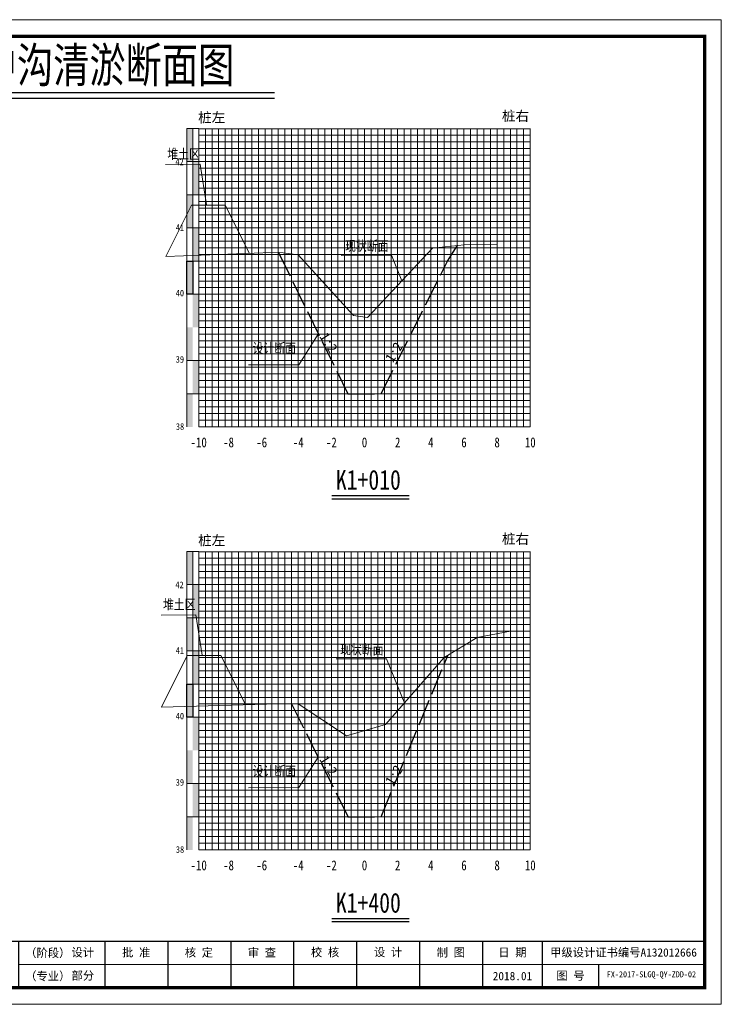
# Model space of a CAD drawing. Header units: millimetres. Extents: x -1851 to 142262423, y -629789 to 22327943.
# Tile 29 of 69: x 36189 to 36401, y 4084 to 4381. Entities that reach past the tile are written whole.
import ezdxf
from ezdxf.enums import TextEntityAlignment as Align

# ---------------------------------------------------------------- set-up
doc = ezdxf.new("R2010")
doc.units = ezdxf.units.MM
doc.linetypes.add('4415', pattern=[5, 4, -1])
for name, color, linetype, lineweight in [('0.13文字', 3, 'Continuous', 13), ('2', 61, 'Continuous', 30), ('3', 8, 'Continuous', 5), ('dmx', 7, 'Continuous', 15)]:
    doc.layers.add(name, color=color, linetype=linetype, lineweight=lineweight)
doc.layers.add('DIMTEX', color=7, linetype='Continuous')
doc.layers.add('断面', color=7, linetype='Continuous')
doc.styles.add('LYJFS', font='times.ttf', dxfattribs={"width": 0.7})
doc.styles.add('STYLE2', font='txt', dxfattribs={"width": 0.8})
doc.styles.add('仿宋', font='FangSong_GB2312.ttf')
doc.styles.add('仿宋体', font='FangSong_GB2312.ttf', dxfattribs={"width": 0.8})
doc.styles.add('宋体', font='txt', dxfattribs={"height": 3.5})
doc.styles.add('等线体', font='simhei.ttf')

# ---------------------------------------------------------------- blocks, each defined once
blk = doc.blocks.new('tk')
h = blk.add_hatch(color=152)
h.dxf.hatch_style = 1
h.paths.add_polyline_path([(6876.364125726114, 854.2295714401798, 1), (6866.686434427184, 854.2295714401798, 1)])
h.paths.add_polyline_path([(6876.201261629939, 854.2295714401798, 1), (6866.84929852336, 854.2295714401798, 1)], flags=16)
h = blk.add_hatch(color=152)
h.dxf.hatch_style = 1
edge = h.paths.add_edge_path()
edge.add_arc((6873.407199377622, 851.8047045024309), 1.461698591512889, 43.31770961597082, 70.37003522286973)
edge.add_arc((6872.0275850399, 847.9366998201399), 5.568375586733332, 70.37003522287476, 84.52854590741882)
edge.add_arc((6871.440752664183, 841.8102204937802), 11.72289597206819, 84.5285459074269, 95.17746754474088)
edge.add_arc((6871.582339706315, 852.1014277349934), 1.831337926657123, 111.7965680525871, 130.9174013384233, ccw=False)
edge.add_arc((6873.47809212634, 847.3608850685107), 6.936886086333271, 98.84274785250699, 111.79656805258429, ccw=False)
edge.add_arc((6874.544451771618, 840.506451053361), 13.873772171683, 95.21036804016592, 98.84274785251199, ccw=False)
edge.add_ellipse((6871.525280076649, 854.5219636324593), major_axis=(-1.773815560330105, 0), ratio=0.8776980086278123, start_angle=172.6538623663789, end_angle=176.9129867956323)
edge.add_arc((6873.117644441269, 844.1909795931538), 10.24870363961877, 88.99992913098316, 98.52267106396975)
edge.add_arc((6872.724314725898, 846.8157053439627), 7.594670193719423, 98.5226710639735, 116.8491039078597)
edge.add_arc((6869.849912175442, 852.4939579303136), 1.230336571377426, 116.8491039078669, 139.2900683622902)
edge.add_arc((6869.065436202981, 853.1689503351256), 0.1954369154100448, 139.2900683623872, 263.050638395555)
edge.add_arc((6869.248585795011, 854.6715617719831), 1.70916902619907, 263.0506383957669, 272.136251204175)
edge.add_arc((6870.416233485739, 823.3689317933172), 29.61523112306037, 88.46268833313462, 92.13625120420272, ccw=False)
edge.add_arc((6871.07395213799, 847.876297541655), 5.099041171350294, 68.07113774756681, 88.46268833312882, ccw=False)
edge.add_arc((6875.183614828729, 831.3122526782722), 21.4080615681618, 95.91294384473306, 98.79521578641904)
edge.add_arc((6873.816328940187, 840.1492628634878), 12.46590188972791, 98.79521578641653, 117.8496747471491)
edge.add_arc((6932.315236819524, 613.7362839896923), 245.9934265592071, 104.7703900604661, 105.15790668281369, ccw=False)
edge.add_line((6869.600177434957, 851.6009245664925), (6868.796656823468, 851.2750728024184))
edge.add_arc((6890.157828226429, 754.105500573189), 99.48982566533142, 100.90627282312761, 102.39834375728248, ccw=False)
edge.add_line((6871.334059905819, 851.7983414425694), (6870.72346251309, 851.6097564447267))
edge.add_arc((6868.414090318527, 880.2016823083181), 28.68503833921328, 274.6177604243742, 279.6944367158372)
edge.add_arc((6872.474319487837, 856.4344682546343), 4.573507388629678, 279.694436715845, 287.6119267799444)
edge.add_arc((6873.358587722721, 853.648913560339), 1.650966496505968, 287.6119267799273, 311.5140981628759)
edge.add_arc((6874.270477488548, 852.6187205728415), 0.2751610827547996, 311.5140981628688, 403.3177096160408)
edge = h.paths.add_edge_path()
edge.add_arc((6875.946394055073, 855.3665725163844), 2.066422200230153, 138.9741968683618, 204.1180883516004, ccw=False)
edge.add_line((6874.387456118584, 856.7229696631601), (6872.690352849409, 856.7229696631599))
edge.add_line((6872.69035284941, 856.7229696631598), (6872.69035284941, 857.3096342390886))
edge.add_line((6872.69035284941, 857.3096342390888), (6870.360207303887, 857.3096342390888))
edge.add_line((6870.360207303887, 857.3096342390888), (6870.360207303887, 856.7229696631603))
edge.add_line((6870.360207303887, 856.7229696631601), (6868.663104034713, 856.7229696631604))
edge.add_arc((6867.104166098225, 855.3665725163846), 2.066422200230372, -24.118088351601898, 41.0258031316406, ccw=False)
edge.add_arc((6865.567634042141, 856.05447875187), 3.749914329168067, 314.34412131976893, 335.8819116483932, ccw=False)
edge.add_arc((6867.522236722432, 856.4070458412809), 3.106664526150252, 282.3877277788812, 290.1465811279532)
edge.add_arc((6864.457993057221, 864.7594382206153), 12.00340818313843, 290.1465811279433, 296.6495194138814)
edge.add_ellipse((6871.525280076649, 854.5219636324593), major_axis=(-1.773815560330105, 0), ratio=0.8776980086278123, start_angle=176.9129867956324, end_angle=378.37473811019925, ccw=False)
edge.add_ellipse((6871.525280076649, 854.5219636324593), major_axis=(-1.773815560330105, 0), ratio=0.8776980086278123, start_angle=172.653862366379, end_angle=176.9129867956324, ccw=False)
edge.add_ellipse((6871.525280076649, 854.5219636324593), major_axis=(-1.773815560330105, 0), ratio=0.8776980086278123, start_angle=161.6252618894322, end_angle=172.653862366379, ccw=False)
edge.add_arc((6878.592567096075, 864.759438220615), 12.00340818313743, 243.3504805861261, 249.853418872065)
edge.add_arc((6875.528323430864, 856.4070458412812), 3.106664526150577, 249.8534188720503, 257.61227222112)
edge.add_arc((6877.482926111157, 856.05447875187), 3.74991432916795, 204.1180883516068, 225.6558786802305, ccw=False)
at = {"lineweight": 0}
for p, q in [((6838.597780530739, 842.2295714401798), (6838.597780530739, 1139.229571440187)), ((6838.597780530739, 1139.229571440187), (7258.597780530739, 1139.229571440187)), ((7258.597780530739, 1139.229571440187), (7258.597780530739, 842.2295714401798)), ((7253.597780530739, 854.2295714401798), (7046.597780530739, 854.2295714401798)), ((7258.597780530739, 842.2295714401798), (6838.597780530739, 842.2295714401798))]:
    blk.add_line(p, q, dxfattribs=at)
for p, q in [((6863.597780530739, 1134.229571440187), (6845.597780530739, 1134.229571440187)), ((6845.597780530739, 1134.229571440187), (6845.597780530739, 1032.229571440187)), ((6851.597780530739, 1134.229571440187), (6851.597780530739, 1032.229571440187)), ((6857.597780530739, 1134.229571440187), (6857.597780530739, 1032.229571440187)), ((6863.597780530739, 1117.229571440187), (6845.597780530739, 1117.229571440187)), ((6863.597780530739, 1100.229571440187), (6845.597780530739, 1100.229571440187)), ((6863.597780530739, 1083.229571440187), (6845.597780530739, 1083.229571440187)), ((6863.597780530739, 1066.229571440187), (6845.597780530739, 1066.229571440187)), ((6863.597780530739, 1049.229571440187), (6845.597780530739, 1049.229571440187)), ((6863.597780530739, 1032.229571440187), (6845.597780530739, 1032.229571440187)), ((6956.597780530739, 861.2295714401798), (6956.597780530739, 847.2295714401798)), ((6991.597780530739, 861.2295714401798), (6991.597780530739, 847.2295714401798)), ((7046.597780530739, 861.2295714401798), (7046.597780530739, 847.2295714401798)), ((7072.597780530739, 861.2295714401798), (7072.597780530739, 847.2295714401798)), ((7091.597780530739, 861.2295714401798), (7091.597780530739, 847.2295714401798)), ((7110.597780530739, 861.2295714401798), (7110.597780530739, 847.2295714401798)), ((7129.597780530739, 861.2295714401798), (7129.597780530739, 847.2295714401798)), ((7148.597780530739, 861.2295714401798), (7148.597780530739, 847.2295714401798)), ((7167.597780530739, 861.2295714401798), (7167.597780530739, 847.2295714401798)), ((7186.597780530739, 861.2295714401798), (7186.597780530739, 847.2295714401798)), ((7204.597780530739, 861.2295714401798), (7204.597780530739, 847.2295714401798)), ((7221.597780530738, 854.2295714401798), (7221.597780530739, 847.2295714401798))]:
    blk.add_line(p, q)
at = {"lineweight": 0, "const_width": 1}
blk.add_lwpolyline([(6863.597780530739, 1134.229571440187), (7253.597780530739, 1134.229571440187), (7253.597780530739, 847.2295714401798), (6863.597780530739, 847.2295714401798)], close=True, dxfattribs=at)
at = {"lineweight": 0, "const_width": 0.4}
blk.add_lwpolyline([(7253.597780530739, 861.2295714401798), (6863.597780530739, 861.2295714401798)], dxfattribs=at)
at = {"color": 152}
for points in [[(6869.8419023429, 854.0311891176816, -0.02838203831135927), (6868.592243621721, 853.4904639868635, -0.03386732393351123), (6868.188697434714, 853.3727099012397, 0.09425397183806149), (6868.990200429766, 854.5221939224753, 0.2921547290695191), (6868.663104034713, 856.7229696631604), (6870.360207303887, 856.7229696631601), (6870.360207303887, 857.3096342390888), (6872.69035284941, 857.3096342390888), (6872.69035284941, 856.7229696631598), (6874.387456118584, 856.7229696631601, 0.29215472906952), (6874.06035972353, 854.5221939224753, 0.09425397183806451), (6874.861862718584, 853.3727099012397, -0.03386732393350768), (6874.458316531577, 853.4904639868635, -0.02838203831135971), (6873.208657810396, 854.0311891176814)], [(6873.296521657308, 854.4381220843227, 0.04157472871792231), (6871.598778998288, 854.3265098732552, 0.08013502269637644), (6869.294240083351, 853.5916630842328, 0.09823132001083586), (6868.917290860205, 853.2964201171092, 0.599439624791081), (6869.041789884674, 852.9749492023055, 0.03966424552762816), (6869.312296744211, 852.9635806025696, -0.01603031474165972), (6871.210748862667, 852.9735033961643, -0.08921046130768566), (6872.978215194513, 852.6064141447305, 0.01257694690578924), (6871.910251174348, 852.4685801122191, 0.08333285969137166), (6867.992840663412, 851.171317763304, -0.001690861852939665), (6869.600177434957, 851.6009245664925), (6868.796656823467, 851.275072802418, -0.006510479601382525), (6871.334059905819, 851.7983414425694), (6870.72346251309, 851.6097564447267, 0.02215480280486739), (6873.244469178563, 851.9262713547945, 0.03456031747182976), (6873.858117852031, 852.0753316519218, 0.1046726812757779), (6874.452855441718, 852.4126819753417, 0.4234638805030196), (6874.470673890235, 852.8074929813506, 0.1185893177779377), (6873.898248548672, 853.1814519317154, 0.06185687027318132), (6872.558528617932, 853.479704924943, 0.04649815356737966), (6870.382867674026, 853.4852866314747, -0.08362449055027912), (6870.902341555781, 853.8018397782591, -0.05658197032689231), (6872.411732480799, 854.2153190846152, -0.01585057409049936), (6873.284535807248, 854.3228965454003)]]:
    blk.add_lwpolyline(points, format="xyb", dxfattribs=at)
for radius in [4.838845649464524, 4.675981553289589]:
    blk.add_circle((6871.525280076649, 854.2295714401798), radius, dxfattribs=at)
blk.add_arc((6873.478092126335, 847.3608850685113), 6.936886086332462, 98.84274785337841, 111.7965680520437, dxfattribs=at)
for start_param, end_param in [(2.820892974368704, 6.603884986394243), (3.013378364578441, 3.087714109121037)]:
    blk.add_ellipse((6871.525280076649, 854.5219636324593), major_axis=(-1.773815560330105, 0), ratio=0.8776980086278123, start_param=start_param, end_param=end_param, dxfattribs=at)
at = {"style": '宋体'}
for s, height, width, p in [('江苏省水利勘测设计研究院有限公司', 3.75, 0.9, (6915.725099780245, 855.9804173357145)), ('丰县四联河灌区节水配套改造项目', 1.8, 0.75, (6974.43168055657, 855.1042281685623)), ('Jiangsu Surveying and Design Institute of Water Resources Co., Ltd.', 2, 0.8, (6915.552971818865, 851.2429752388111))]:
    blk.add_text(s, height=height, dxfattribs=dict(at, width=width)).set_placement(p, align=Align.MIDDLE)
at = {"style": 'LYJFS'}
for s, p in [('（阶段）', (7055.431710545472, 857.7295714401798)), ('（专业）', (7055.431710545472, 850.7295714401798))]:
    blk.add_text(s, height=2.5, dxfattribs=at).set_placement(p, align=Align.MIDDLE_CENTER)
at = {"style": '仿宋'}
blk.add_text('2018.01', height=2.5, dxfattribs=at).set_placement((7195.597780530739, 850.7295714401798), align=Align.MIDDLE)
at = {"rotation": 90}
for s, insert, char_height, attachment_point, style in [('日 期', (6848.597780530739, 1074.729571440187), 2.5, 5, '宋体'), ('会签者', (6848.597780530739, 1057.729571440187), 2.5, 5, '宋体'), ('会签专业', (6848.597780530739, 1040.729571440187), 2.5, 5, '宋体'), ('江苏省水利勘测设计研究院有限公司\\P地址：扬州市吉安路209号吉安大厦1号楼  邮编：225127\\P电话：0514-87860116  传真：0514-87889101\\P声明：未经授权，不得翻印、传播或它用。', (6861.892912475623, 847.1478961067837), 2, 7, '仿宋')]:
    blk.add_mtext(s, dxfattribs=dict(at, insert=insert, char_height=char_height, attachment_point=attachment_point, style=style))
at = {"char_height": 2.5, "attachment_point": 5, "style": '宋体'}
for s, insert in [('设计', (7065.999934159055, 857.7295714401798)), ('批 准', (7082.097780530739, 857.7295714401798)), ('核 定', (7101.035280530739, 857.701793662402)), ('审 查', (7120.028336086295, 857.702857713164)), ('校 核', (7139.063058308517, 857.7728530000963)), ('设 计', (7158.070002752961, 857.8229020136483)), ('制 图', (7177.014447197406, 857.7074956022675)), ('日 期', (7195.597780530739, 857.7295714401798)), ('甲级设计证书编号A132012666', (7229.097780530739, 857.7295714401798)), ('部分', (7065.999934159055, 850.7295714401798)), ('图 号', (7213.097780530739, 850.7295714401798))]:
    blk.add_mtext(s, dxfattribs=dict(at, insert=insert))

msp = doc.modelspace()

# ---------------------------------------------------------------- hatches: boundary and pattern name
at = {"linetype": 'Continuous'}
for points in [[(36239.65106367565, 4348.432779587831), (36241.4510636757, 4348.432779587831), (36241.4510636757, 4338.432779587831), (36239.65106367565, 4338.432779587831)], [(36241.4510636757, 4338.432779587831), (36243.25106367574, 4338.432779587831), (36243.25106367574, 4328.432779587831), (36241.4510636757, 4328.432779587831)], [(36239.65106367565, 4328.432779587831), (36241.4510636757, 4328.432779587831), (36241.4510636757, 4318.432779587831), (36239.65106367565, 4318.432779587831)], [(36241.4510636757, 4318.432779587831), (36243.25106367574, 4318.432779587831), (36243.25106367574, 4308.432779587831), (36241.4510636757, 4308.432779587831)], [(36239.65106367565, 4308.432779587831), (36241.4510636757, 4308.432779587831), (36241.4510636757, 4298.432779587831), (36239.65106367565, 4298.432779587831)], [(36241.4510636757, 4298.432779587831), (36243.25106367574, 4298.432779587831), (36243.25106367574, 4288.432779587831), (36241.4510636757, 4288.432779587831)], [(36239.65106367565, 4288.432779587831), (36241.4510636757, 4288.432779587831), (36241.4510636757, 4278.432779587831), (36239.65106367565, 4278.432779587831)], [(36241.45742443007, 4278.457504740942), (36243.25742443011, 4278.457504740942), (36243.25742443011, 4268.457504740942), (36241.45742443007, 4268.457504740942)], [(36239.65106367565, 4268.428715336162), (36241.4510636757, 4268.428715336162), (36241.4510636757, 4258.428715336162), (36239.65106367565, 4258.428715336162)], [(36239.65106367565, 4220.852779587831), (36241.4510636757, 4220.852779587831), (36241.4510636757, 4210.852779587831), (36239.65106367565, 4210.852779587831)], [(36241.4510636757, 4210.852779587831), (36243.25106367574, 4210.852779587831), (36243.25106367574, 4200.852779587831), (36241.4510636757, 4200.852779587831)], [(36239.65106367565, 4200.852779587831), (36241.4510636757, 4200.852779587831), (36241.4510636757, 4190.852779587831), (36239.65106367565, 4190.852779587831)], [(36241.4510636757, 4190.852779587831), (36243.25106367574, 4190.852779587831), (36243.25106367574, 4180.852779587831), (36241.4510636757, 4180.852779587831)], [(36239.65106367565, 4180.852779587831), (36241.4510636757, 4180.852779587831), (36241.4510636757, 4170.852779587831), (36239.65106367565, 4170.852779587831)], [(36241.4510636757, 4170.852779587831), (36243.25106367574, 4170.852779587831), (36243.25106367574, 4160.852779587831), (36241.4510636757, 4160.852779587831)], [(36239.65106367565, 4160.852779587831), (36241.4510636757, 4160.852779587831), (36241.4510636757, 4150.852779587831), (36239.65106367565, 4150.852779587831)], [(36241.45742443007, 4150.877504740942), (36243.25742443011, 4150.877504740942), (36243.25742443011, 4140.877504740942), (36241.45742443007, 4140.877504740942)], [(36239.65106367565, 4140.848715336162), (36241.4510636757, 4140.848715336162), (36241.4510636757, 4130.848715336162), (36239.65106367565, 4130.848715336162)]]:
    msp.add_hatch(color=7, dxfattribs=at).paths.add_polyline_path(points)

# ---------------------------------------------------------------- linework, layer by layer
at = {"linetype": 'Continuous', "lineweight": 20, "flags": 128}
for points in [[(36245.54323628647, 4325.428619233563), (36243.63510773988, 4337.633438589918), (36233.1754781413, 4337.562010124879)], [(36304.5092114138, 4302.46837779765), (36301.40512580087, 4310.184659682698), (36286.25373611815, 4310.158347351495)], [(36279.25106367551, 4286.432779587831), (36273.41021595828, 4277.197629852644), (36258.25882627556, 4277.171317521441)], [(36244.23370431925, 4189.541313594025), (36242.32557577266, 4201.74613295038), (36231.86594617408, 4201.67470448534)], [(36305.37405431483, 4174.852779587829), (36299.90410128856, 4188.450245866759), (36284.75271160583, 4188.423933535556)], [(36279.25106367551, 4158.852779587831), (36273.41021595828, 4149.617629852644), (36258.25882627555, 4149.591317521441)]]:
    msp.add_lwpolyline(points, dxfattribs=at)
at = {"color": 1, "linetype": '4415', "lineweight": 30, "ltscale": 2}
for points in [[(36267.25106367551, 4311.134629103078), (36288.25106367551, 4268.432779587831), (36298.25106367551, 4268.432779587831), (36318.25106367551, 4308.432779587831), (36321.25106367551, 4313.09223779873)], [(36271.25106367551, 4174.852779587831), (36288.25106367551, 4140.852779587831), (36298.25106367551, 4140.852779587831), (36318.34932957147, 4189.511739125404)]]:
    msp.add_lwpolyline(points, dxfattribs=at)
at = {"linetype": 'Continuous', "flags": 128}
for points in [[(36239.65106367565, 4308.432779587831), (36241.4510636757, 4308.432779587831), (36241.4510636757, 4298.432779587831), (36239.65106367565, 4298.432779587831)], [(36239.65106367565, 4180.852779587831), (36241.4510636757, 4180.852779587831), (36241.4510636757, 4170.852779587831), (36239.65106367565, 4170.852779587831)]]:
    msp.add_lwpolyline(points, close=True, dxfattribs=at)
at = {"layer": '2', "color": 7, "lineweight": 15}
for points in [[(36243.25106367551, 4348.366679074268), (36343.25106367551, 4348.366679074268)], [(36253.25106367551, 4348.432779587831), (36253.25106367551, 4258.432779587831)], [(36263.25106367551, 4348.432779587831), (36263.25106367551, 4258.432779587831)], [(36273.25106367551, 4348.432779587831), (36273.25106367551, 4258.432779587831)], [(36283.25106367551, 4348.432779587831), (36283.25106367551, 4258.432779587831)], [(36303.25106367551, 4348.432779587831), (36303.25106367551, 4258.432779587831)], [(36313.25106367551, 4348.432779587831), (36313.25106367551, 4258.432779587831)], [(36323.25106367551, 4348.432779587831), (36323.25106367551, 4258.432779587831)], [(36333.25106367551, 4348.432779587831), (36333.25106367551, 4258.432779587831)], [(36343.25106367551, 4348.432779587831), (36343.25106367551, 4258.432779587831)], [(36243.25106367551, 4338.432779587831), (36343.25106367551, 4338.432779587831)], [(36243.25106367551, 4328.432779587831), (36343.25106367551, 4328.432779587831)], [(36243.25106367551, 4318.432779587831), (36343.25106367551, 4318.432779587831)], [(36243.25106367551, 4308.432779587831), (36343.25106367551, 4308.432779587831)], [(36243.25106367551, 4288.432779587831), (36343.25106367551, 4288.432779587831)], [(36243.25106367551, 4258.432779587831), (36343.25106367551, 4258.432779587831)], [(36243.25106367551, 4220.786679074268), (36343.25106367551, 4220.786679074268)], [(36253.25106367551, 4220.852779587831), (36253.25106367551, 4130.852779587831)], [(36263.25106367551, 4220.852779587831), (36263.25106367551, 4130.852779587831)], [(36273.25106367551, 4220.852779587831), (36273.25106367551, 4130.852779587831)], [(36283.25106367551, 4220.852779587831), (36283.25106367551, 4130.852779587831)], [(36303.25106367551, 4220.852779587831), (36303.25106367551, 4130.852779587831)], [(36313.25106367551, 4220.852779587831), (36313.25106367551, 4130.852779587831)], [(36323.25106367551, 4220.852779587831), (36323.25106367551, 4130.852779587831)], [(36333.25106367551, 4220.852779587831), (36333.25106367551, 4130.852779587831)], [(36343.25106367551, 4220.852779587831), (36343.25106367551, 4130.852779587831)], [(36243.25106367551, 4210.852779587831), (36343.25106367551, 4210.852779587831)], [(36243.25106367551, 4200.852779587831), (36343.25106367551, 4200.852779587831)], [(36243.25106367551, 4190.852779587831), (36343.25106367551, 4190.852779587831)], [(36243.25106367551, 4180.852779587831), (36343.25106367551, 4180.852779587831)], [(36243.25106367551, 4160.852779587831), (36343.25106367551, 4160.852779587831)], [(36243.25106367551, 4130.852779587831), (36343.25106367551, 4130.852779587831)]]:
    msp.add_lwpolyline(points, dxfattribs=at)
at = {"layer": '2', "color": 3, "lineweight": 15}
for points in [[(36293.25106367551, 4348.432779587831), (36293.25106367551, 4258.432779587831)], [(36293.25106367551, 4220.852779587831), (36293.25106367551, 4130.852779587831)]]:
    msp.add_lwpolyline(points, dxfattribs=at)
at = {"layer": '2', "color": 7, "lineweight": 15, "flags": 128}
for points in [[(36243.25106367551, 4298.432779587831), (36343.25106367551, 4298.432779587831)], [(36243.25106367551, 4170.852779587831), (36343.25106367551, 4170.852779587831)]]:
    msp.add_lwpolyline(points, dxfattribs=at)
at = {"layer": '2', "color": 0, "lineweight": 15}
for points in [[(36243.25106367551, 4278.432779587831), (36343.25106367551, 4278.432779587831)], [(36243.25106367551, 4268.432779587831), (36343.25106367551, 4268.432779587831)], [(36243.25106367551, 4150.852779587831), (36343.25106367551, 4150.852779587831)], [(36243.25106367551, 4140.852779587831), (36343.25106367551, 4140.852779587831)]]:
    msp.add_lwpolyline(points, dxfattribs=at)
at = {"layer": '3', "lineweight": 5}
for points in [[(36245.25106367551, 4348.432779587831), (36245.25106367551, 4258.432779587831)], [(36247.25106367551, 4348.432779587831), (36247.25106367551, 4258.432779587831)], [(36249.25106367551, 4348.432779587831), (36249.25106367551, 4258.432779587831)], [(36251.25106367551, 4348.432779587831), (36251.25106367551, 4258.432779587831)], [(36255.25106367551, 4348.432779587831), (36255.25106367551, 4258.432779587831)], [(36257.25106367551, 4348.432779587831), (36257.25106367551, 4258.432779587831)], [(36259.25106367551, 4348.432779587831), (36259.25106367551, 4258.432779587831)], [(36261.25106367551, 4348.432779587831), (36261.25106367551, 4258.432779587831)], [(36265.25106367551, 4348.432779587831), (36265.25106367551, 4258.432779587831)], [(36267.25106367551, 4348.432779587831), (36267.25106367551, 4258.432779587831)], [(36269.25106367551, 4348.432779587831), (36269.25106367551, 4258.432779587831)], [(36271.25106367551, 4348.432779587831), (36271.25106367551, 4258.432779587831)], [(36275.25106367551, 4348.432779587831), (36275.25106367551, 4258.432779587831)], [(36277.25106367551, 4348.432779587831), (36277.25106367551, 4258.432779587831)], [(36279.25106367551, 4348.432779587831), (36279.25106367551, 4258.432779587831)], [(36281.25106367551, 4348.432779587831), (36281.25106367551, 4258.432779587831)], [(36285.25106367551, 4348.432779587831), (36285.25106367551, 4258.432779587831)], [(36287.25106367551, 4348.432779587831), (36287.25106367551, 4258.432779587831)], [(36289.25106367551, 4348.432779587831), (36289.25106367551, 4258.432779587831)], [(36291.25106367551, 4348.432779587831), (36291.25106367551, 4258.432779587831)], [(36295.25106367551, 4348.432779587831), (36295.25106367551, 4258.432779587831)], [(36297.25106367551, 4348.432779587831), (36297.25106367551, 4258.432779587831)], [(36299.25106367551, 4348.432779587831), (36299.25106367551, 4258.432779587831)], [(36301.25106367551, 4348.432779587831), (36301.25106367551, 4258.432779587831)], [(36305.25106367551, 4348.432779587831), (36305.25106367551, 4258.432779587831)], [(36307.25106367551, 4348.432779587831), (36307.25106367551, 4258.432779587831)], [(36309.25106367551, 4348.432779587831), (36309.25106367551, 4258.432779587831)], [(36311.25106367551, 4348.432779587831), (36311.25106367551, 4258.432779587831)], [(36315.25106367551, 4348.432779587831), (36315.25106367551, 4258.432779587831)], [(36317.25106367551, 4348.432779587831), (36317.25106367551, 4258.432779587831)], [(36319.25106367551, 4348.432779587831), (36319.25106367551, 4258.432779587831)], [(36321.25106367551, 4348.432779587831), (36321.25106367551, 4258.432779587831)], [(36325.25106367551, 4348.432779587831), (36325.25106367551, 4258.432779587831)], [(36327.25106367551, 4348.432779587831), (36327.25106367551, 4258.432779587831)], [(36329.25106367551, 4348.432779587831), (36329.25106367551, 4258.432779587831)], [(36331.25106367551, 4348.432779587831), (36331.25106367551, 4258.432779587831)], [(36335.25106367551, 4348.432779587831), (36335.25106367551, 4258.432779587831)], [(36337.25106367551, 4348.432779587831), (36337.25106367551, 4258.432779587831)], [(36339.25106367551, 4348.432779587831), (36339.25106367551, 4258.432779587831)], [(36341.25106367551, 4348.432779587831), (36341.25106367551, 4258.432779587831)], [(36243.25106367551, 4346.432779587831), (36343.25106367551, 4346.432779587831)], [(36243.25106367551, 4344.432779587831), (36343.25106367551, 4344.432779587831)], [(36243.25106367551, 4342.432779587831), (36343.25106367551, 4342.432779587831)], [(36243.25106367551, 4340.432779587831), (36343.25106367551, 4340.432779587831)], [(36243.25106367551, 4336.432779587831), (36343.25106367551, 4336.432779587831)], [(36243.25106367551, 4334.432779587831), (36343.25106367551, 4334.432779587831)], [(36243.25106367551, 4332.432779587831), (36343.25106367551, 4332.432779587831)], [(36243.25106367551, 4330.432779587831), (36343.25106367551, 4330.432779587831)], [(36243.25106367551, 4326.432779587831), (36343.25106367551, 4326.432779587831)], [(36243.25106367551, 4324.432779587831), (36343.25106367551, 4324.432779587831)], [(36243.25106367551, 4322.432779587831), (36343.25106367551, 4322.432779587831)], [(36243.25106367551, 4320.432779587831), (36343.25106367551, 4320.432779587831)], [(36243.25106367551, 4316.432779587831), (36343.25106367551, 4316.432779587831)], [(36243.25106367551, 4314.432779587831), (36343.25106367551, 4314.432779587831)], [(36243.25106367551, 4312.432779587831), (36343.25106367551, 4312.432779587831)], [(36243.25106367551, 4310.432779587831), (36343.25106367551, 4310.432779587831)], [(36243.25106367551, 4306.432779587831), (36343.25106367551, 4306.432779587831)], [(36243.25106367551, 4304.432779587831), (36343.25106367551, 4304.432779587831)], [(36243.25106367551, 4302.432779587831), (36343.25106367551, 4302.432779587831)], [(36243.25106367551, 4300.432779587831), (36343.25106367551, 4300.432779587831)], [(36243.25106367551, 4296.432779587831), (36343.25106367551, 4296.432779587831)], [(36243.25106367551, 4294.432779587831), (36343.25106367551, 4294.432779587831)], [(36243.25106367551, 4292.432779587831), (36343.25106367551, 4292.432779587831)], [(36243.25106367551, 4290.432779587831), (36343.25106367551, 4290.432779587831)], [(36243.25106367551, 4286.432779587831), (36343.25106367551, 4286.432779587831)], [(36243.25106367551, 4284.432779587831), (36343.25106367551, 4284.432779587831)], [(36243.25106367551, 4282.432779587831), (36343.25106367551, 4282.432779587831)], [(36243.25106367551, 4280.432779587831), (36343.25106367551, 4280.432779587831)], [(36243.25106367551, 4276.432779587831), (36343.25106367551, 4276.432779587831)], [(36243.25106367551, 4274.432779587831), (36343.25106367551, 4274.432779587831)], [(36243.25106367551, 4272.432779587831), (36343.25106367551, 4272.432779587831)], [(36243.25106367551, 4270.432779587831), (36343.25106367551, 4270.432779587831)], [(36243.25106367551, 4266.432779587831), (36343.25106367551, 4266.432779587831)], [(36243.25106367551, 4264.432779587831), (36343.25106367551, 4264.432779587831)], [(36243.25106367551, 4262.432779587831), (36343.25106367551, 4262.432779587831)], [(36243.25106367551, 4260.432779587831), (36343.25106367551, 4260.432779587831)], [(36245.25106367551, 4220.852779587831), (36245.25106367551, 4130.852779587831)], [(36247.25106367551, 4220.852779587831), (36247.25106367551, 4130.852779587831)], [(36249.25106367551, 4220.852779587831), (36249.25106367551, 4130.852779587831)], [(36251.25106367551, 4220.852779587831), (36251.25106367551, 4130.852779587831)], [(36255.25106367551, 4220.852779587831), (36255.25106367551, 4130.852779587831)], [(36257.25106367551, 4220.852779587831), (36257.25106367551, 4130.852779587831)], [(36259.25106367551, 4220.852779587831), (36259.25106367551, 4130.852779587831)], [(36261.25106367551, 4220.852779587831), (36261.25106367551, 4130.852779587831)], [(36265.25106367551, 4220.852779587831), (36265.25106367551, 4130.852779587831)], [(36267.25106367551, 4220.852779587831), (36267.25106367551, 4130.852779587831)], [(36269.25106367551, 4220.852779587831), (36269.25106367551, 4130.852779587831)], [(36271.25106367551, 4220.852779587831), (36271.25106367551, 4130.852779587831)], [(36275.25106367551, 4220.852779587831), (36275.25106367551, 4130.852779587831)], [(36277.25106367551, 4220.852779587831), (36277.25106367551, 4130.852779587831)], [(36279.25106367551, 4220.852779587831), (36279.25106367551, 4130.852779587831)], [(36281.25106367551, 4220.852779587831), (36281.25106367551, 4130.852779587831)], [(36285.25106367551, 4220.852779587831), (36285.25106367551, 4130.852779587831)], [(36287.25106367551, 4220.852779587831), (36287.25106367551, 4130.852779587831)], [(36289.25106367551, 4220.852779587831), (36289.25106367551, 4130.852779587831)], [(36291.25106367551, 4220.852779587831), (36291.25106367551, 4130.852779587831)], [(36295.25106367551, 4220.852779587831), (36295.25106367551, 4130.852779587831)], [(36297.25106367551, 4220.852779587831), (36297.25106367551, 4130.852779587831)], [(36299.25106367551, 4220.852779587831), (36299.25106367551, 4130.852779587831)], [(36301.25106367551, 4220.852779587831), (36301.25106367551, 4130.852779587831)], [(36305.25106367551, 4220.852779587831), (36305.25106367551, 4130.852779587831)], [(36307.25106367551, 4220.852779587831), (36307.25106367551, 4130.852779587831)], [(36309.25106367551, 4220.852779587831), (36309.25106367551, 4130.852779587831)], [(36311.25106367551, 4220.852779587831), (36311.25106367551, 4130.852779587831)], [(36315.25106367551, 4220.852779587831), (36315.25106367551, 4130.852779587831)], [(36317.25106367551, 4220.852779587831), (36317.25106367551, 4130.852779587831)], [(36319.25106367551, 4220.852779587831), (36319.25106367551, 4130.852779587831)], [(36321.25106367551, 4220.852779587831), (36321.25106367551, 4130.852779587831)], [(36325.25106367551, 4220.852779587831), (36325.25106367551, 4130.852779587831)], [(36327.25106367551, 4220.852779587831), (36327.25106367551, 4130.852779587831)], [(36329.25106367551, 4220.852779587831), (36329.25106367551, 4130.852779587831)], [(36331.25106367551, 4220.852779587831), (36331.25106367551, 4130.852779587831)], [(36335.25106367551, 4220.852779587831), (36335.25106367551, 4130.852779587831)], [(36337.25106367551, 4220.852779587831), (36337.25106367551, 4130.852779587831)], [(36339.25106367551, 4220.852779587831), (36339.25106367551, 4130.852779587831)], [(36341.25106367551, 4220.852779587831), (36341.25106367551, 4130.852779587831)], [(36243.25106367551, 4218.852779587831), (36343.25106367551, 4218.852779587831)], [(36243.25106367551, 4216.852779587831), (36343.25106367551, 4216.852779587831)], [(36243.25106367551, 4214.852779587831), (36343.25106367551, 4214.852779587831)], [(36243.25106367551, 4212.852779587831), (36343.25106367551, 4212.852779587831)], [(36243.25106367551, 4208.852779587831), (36343.25106367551, 4208.852779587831)], [(36243.25106367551, 4206.852779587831), (36343.25106367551, 4206.852779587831)], [(36243.25106367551, 4204.852779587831), (36343.25106367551, 4204.852779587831)], [(36243.25106367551, 4202.852779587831), (36343.25106367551, 4202.852779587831)], [(36243.25106367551, 4198.852779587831), (36343.25106367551, 4198.852779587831)], [(36243.25106367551, 4196.852779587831), (36343.25106367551, 4196.852779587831)], [(36243.25106367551, 4194.852779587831), (36343.25106367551, 4194.852779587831)], [(36243.25106367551, 4192.852779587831), (36343.25106367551, 4192.852779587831)], [(36243.25106367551, 4188.852779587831), (36343.25106367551, 4188.852779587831)], [(36243.25106367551, 4186.852779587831), (36343.25106367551, 4186.852779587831)], [(36243.25106367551, 4184.852779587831), (36343.25106367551, 4184.852779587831)], [(36243.25106367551, 4182.852779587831), (36343.25106367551, 4182.852779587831)], [(36243.25106367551, 4178.852779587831), (36343.25106367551, 4178.852779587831)], [(36243.25106367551, 4176.852779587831), (36343.25106367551, 4176.852779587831)], [(36243.25106367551, 4174.852779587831), (36343.25106367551, 4174.852779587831)], [(36243.25106367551, 4172.852779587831), (36343.25106367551, 4172.852779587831)], [(36243.25106367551, 4168.852779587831), (36343.25106367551, 4168.852779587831)], [(36243.25106367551, 4166.852779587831), (36343.25106367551, 4166.852779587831)], [(36243.25106367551, 4164.852779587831), (36343.25106367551, 4164.852779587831)], [(36243.25106367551, 4162.852779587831), (36343.25106367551, 4162.852779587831)], [(36243.25106367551, 4158.852779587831), (36343.25106367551, 4158.852779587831)], [(36243.25106367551, 4156.852779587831), (36343.25106367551, 4156.852779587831)], [(36243.25106367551, 4154.852779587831), (36343.25106367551, 4154.852779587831)], [(36243.25106367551, 4152.852779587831), (36343.25106367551, 4152.852779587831)], [(36243.25106367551, 4148.852779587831), (36343.25106367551, 4148.852779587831)], [(36243.25106367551, 4146.852779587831), (36343.25106367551, 4146.852779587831)], [(36243.25106367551, 4144.852779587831), (36343.25106367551, 4144.852779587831)], [(36243.25106367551, 4142.852779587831), (36343.25106367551, 4142.852779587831)], [(36243.25106367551, 4138.852779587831), (36343.25106367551, 4138.852779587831)], [(36243.25106367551, 4136.852779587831), (36343.25106367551, 4136.852779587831)], [(36243.25106367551, 4134.852779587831), (36343.25106367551, 4134.852779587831)], [(36243.25106367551, 4132.852779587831), (36343.25106367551, 4132.852779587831)]]:
    msp.add_lwpolyline(points, dxfattribs=at)
at = {"layer": '3', "color": 0, "lineweight": 5}
for points in [[(36239.65106367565, 4278.432779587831), (36343.25106367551, 4278.432779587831)], [(36239.65106367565, 4268.432779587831), (36343.25106367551, 4268.432779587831)], [(36239.65106367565, 4150.852779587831), (36343.25106367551, 4150.852779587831)], [(36239.65106367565, 4140.852779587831), (36343.25106367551, 4140.852779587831)]]:
    msp.add_lwpolyline(points, dxfattribs=at)
at = {"layer": 'DIMTEX', "color": 0, "linetype": 'Continuous'}
for p, q in [((36142.54300927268, 4357.628797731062), (36266.12860932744, 4357.628797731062)), ((36142.57886990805, 4359.31298769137), (36266.12860932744, 4359.31298769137)), ((36283.36070765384, 4236.778055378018), (36306.70579292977, 4236.778055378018)), ((36283.38119944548, 4237.740449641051), (36306.70579292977, 4237.740449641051)), ((36283.36070765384, 4109.198055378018), (36306.70579292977, 4109.198055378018)), ((36283.38119944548, 4110.160449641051), (36306.70579292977, 4110.160449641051))]:
    msp.add_line(p, q, dxfattribs=at)
at = {"layer": 'dmx', "linetype": 'Continuous', "lineweight": 15}
for p, q in [((36241.06522825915, 4325.349121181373), (36233.28376301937, 4309.786190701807)), ((36241.06522825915, 4325.349121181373), (36251.25607766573, 4325.349121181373)), ((36251.25607766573, 4325.349121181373), (36258.56059564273, 4310.740085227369)), ((36233.28376301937, 4309.786190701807), (36265.25106367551, 4310.992569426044)), ((36239.75569629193, 4189.461815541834), (36231.97423105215, 4173.898885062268)), ((36239.75569629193, 4189.461815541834), (36249.94654569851, 4189.461815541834)), ((36249.94654569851, 4189.461815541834), (36257.25106367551, 4174.852779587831)), ((36231.97423105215, 4173.898885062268), (36267.25106367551, 4174.852779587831))]:
    msp.add_line(p, q, dxfattribs=at)
at = {"layer": 'dmx', "linetype": 'Continuous', "lineweight": 15, "flags": 128}
for points in [[(36313.7510636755, 4312.309629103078), (36325.2510636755, 4313.509629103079), (36333.25106367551, 4313.448869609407)], [(36265.25106367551, 4310.992569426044), (36267.25106367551, 4311.134629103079), (36273.2510636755, 4310.309629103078)], [(36273.2510636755, 4310.309629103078), (36289.96471536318, 4292.015061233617), (36294.17032698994, 4291.458944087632), (36313.7510636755, 4312.309629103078)], [(36317.25106367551, 4188.852779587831), (36327.25106367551, 4194.852779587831), (36337.25106367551, 4196.852779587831)], [(36273.25106367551, 4174.852779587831), (36287.79841320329, 4165.204298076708), (36299.56156645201, 4168.693967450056), (36317.25106367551, 4188.852779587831)], [(36267.25106367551, 4174.852779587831), (36273.25106367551, 4174.852779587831)]]:
    msp.add_lwpolyline(points, dxfattribs=at)
at = {"layer": '断面', "color": 3, "lineweight": 15}
for points in [[(36243.25106367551, 4348.432779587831), (36239.65106367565, 4348.432779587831)], [(36239.65106367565, 4348.432779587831), (36239.65106367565, 4258.432779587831)], [(36241.4510636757, 4348.432779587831), (36241.4510636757, 4298.432779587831)], [(36243.25106367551, 4348.432779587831), (36243.25106367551, 4258.432779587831)], [(36243.25106367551, 4338.432779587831), (36239.65106367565, 4338.432779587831)], [(36243.25106367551, 4328.432779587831), (36239.65106367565, 4328.432779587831)], [(36243.25106367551, 4318.432779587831), (36239.65106367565, 4318.432779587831)], [(36243.25106367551, 4308.432779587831), (36239.65106367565, 4308.432779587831)], [(36239.65106367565, 4298.432779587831), (36243.25106367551, 4298.432779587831)], [(36243.25106367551, 4220.852779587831), (36239.65106367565, 4220.852779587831)], [(36239.65106367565, 4220.852779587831), (36239.65106367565, 4130.852779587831)], [(36241.4510636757, 4220.852779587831), (36241.4510636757, 4170.852779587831)], [(36243.25106367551, 4220.852779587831), (36243.25106367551, 4130.852779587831)], [(36243.25106367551, 4210.852779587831), (36239.65106367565, 4210.852779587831)], [(36243.25106367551, 4200.852779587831), (36239.65106367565, 4200.852779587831)], [(36243.25106367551, 4190.852779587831), (36239.65106367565, 4190.852779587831)], [(36243.25106367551, 4180.852779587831), (36239.65106367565, 4180.852779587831)], [(36239.65106367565, 4170.852779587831), (36243.25106367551, 4170.852779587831)]]:
    msp.add_lwpolyline(points, dxfattribs=at)
at = {"layer": '断面', "color": 7, "lineweight": 15}
for points in [[(36243.25106367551, 4298.432779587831), (36343.25106367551, 4298.432779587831)], [(36243.25106367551, 4170.852779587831), (36343.25106367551, 4170.852779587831)]]:
    msp.add_lwpolyline(points, dxfattribs=at)

# ---------------------------------------------------------------- block references
at = {"layer": '断面'}
msp.add_blockref('tk', (29142.28328314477, 3242.028353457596), dxfattribs=at)

# ---------------------------------------------------------------- texts
at = {"style": '等线体'}
for s, p in [('桩右', (36334.6963162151, 4350.726327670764)), ('桩左', (36243.07784437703, 4350.268229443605)), ('桩右', (36334.6963162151, 4223.146327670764)), ('桩左', (36243.07784437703, 4222.688229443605))]:
    msp.add_text(s, height=3, dxfattribs=at).set_placement(p)
at = {"linetype": 'Continuous', "char_height": 3, "attachment_point": 1, "style": '仿宋体'}
for s, insert, width in [('堆土区', (36233.77842454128, 4342.272800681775), 18.82471715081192), ('现状断面', (36287.39259055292, 4314.533298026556), 37.93252298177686), ('设计断面', (36259.48287120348, 4283.686697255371), 37.93252298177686), ('堆土区', (36232.46889257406, 4206.385495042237), 18.82471715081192), ('现状断面', (36285.89156604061, 4192.798884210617), 37.93252298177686), ('设计断面', (36259.48287120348, 4156.106697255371), 37.93252298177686)]:
    msp.add_mtext(s, dxfattribs=dict(at, insert=insert, width=width))
at = {"layer": '0.13文字', "linetype": 'Continuous', "lineweight": 13, "insert": (36363.88106367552, 4094.206828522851), "char_height": 1.8, "width": 55.55091040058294, "attachment_point": 1, "style": 'LYJFS'}
msp.add_mtext('{\\fFangSong_GB2312|b0|i0|c134|p49;\\W1;\\C7;  FX-2017-SLGQ-QY-ZDD-02  }', dxfattribs=at)
at = {"layer": 'DIMTEX', "color": 0, "linetype": 'Continuous', "style": 'STYLE2', "width": 0.8}
for s, height, p in [('翟庄东中沟清淤断面图', 10.5, (36144.75973319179, 4362.332847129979)), ('K1+010', 6, (36284.62740703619, 4239.46608360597)), ('K1+400', 6, (36284.62740703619, 4111.88608360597))]:
    msp.add_text(s, height=height, dxfattribs=at).set_placement(p)
at = {"layer": '断面', "color": 7, "style": '等线体', "width": 0.8}
for s, p in [('42', (36236.19787546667, 4336.762412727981)), ('41', (36236.31442662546, 4316.948010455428)), ('40', (36236.31442662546, 4297.191606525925)), ('39', (36236.31442662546, 4277.191606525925)), ('38', (36236.34946654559, 4256.931180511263)), ('42', (36236.19787546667, 4209.182412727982)), ('41', (36236.31442662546, 4189.368010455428)), ('40', (36236.31442662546, 4169.611606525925)), ('39', (36236.31442662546, 4149.611606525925)), ('38', (36236.34946654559, 4129.351180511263))]:
    msp.add_text(s, height=2, dxfattribs=at).set_placement(p, align=Align.BOTTOM_LEFT)
at = {"layer": '断面', "color": 7, "style": '仿宋体'}
for rotation, p in [(301.9850291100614, (36282.42892710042, 4283.865608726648)), (58.01497088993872, (36302.15956305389, 4280.980721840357)), (301.9850291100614, (36282.42892710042, 4156.28560872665)), (58.01497088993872, (36302.15956305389, 4153.400721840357))]:
    msp.add_text('1:2', height=3, rotation=rotation, dxfattribs=at).set_placement(p, align=Align.MIDDLE)
at = {"layer": '断面', "color": 7, "style": '等线体', "width": 0.8}
for s, p in [('-10', (36243.2351742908, 4253.739973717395)), ('-8', (36252.24096008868, 4253.739973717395)), ('-6', (36262.24096008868, 4253.739973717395)), ('-4', (36273.25106367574, 4253.739973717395)), ('-2', (36283.25106367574, 4253.739973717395)), ('0', (36293.25106367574, 4253.739973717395)), ('2', (36303.25106367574, 4253.739973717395)), ('4', (36313.25106367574, 4253.739973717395)), ('6', (36323.25106367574, 4253.739973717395)), ('8', (36333.25106367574, 4253.739973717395)), ('10', (36343.25106367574, 4253.739973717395)), ('-10', (36243.2351742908, 4126.159973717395)), ('-8', (36252.24096008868, 4126.159973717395)), ('-6', (36262.24096008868, 4126.159973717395)), ('-4', (36273.25106367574, 4126.159973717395)), ('-2', (36283.25106367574, 4126.159973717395)), ('0', (36293.25106367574, 4126.159973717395)), ('2', (36303.25106367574, 4126.159973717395)), ('4', (36313.25106367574, 4126.159973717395)), ('6', (36323.25106367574, 4126.159973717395)), ('8', (36333.25106367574, 4126.159973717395)), ('10', (36343.25106367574, 4126.159973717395))]:
    msp.add_text(s, height=3, dxfattribs=at).set_placement(p, align=Align.MIDDLE)

doc.saveas('drawing.dxf')
